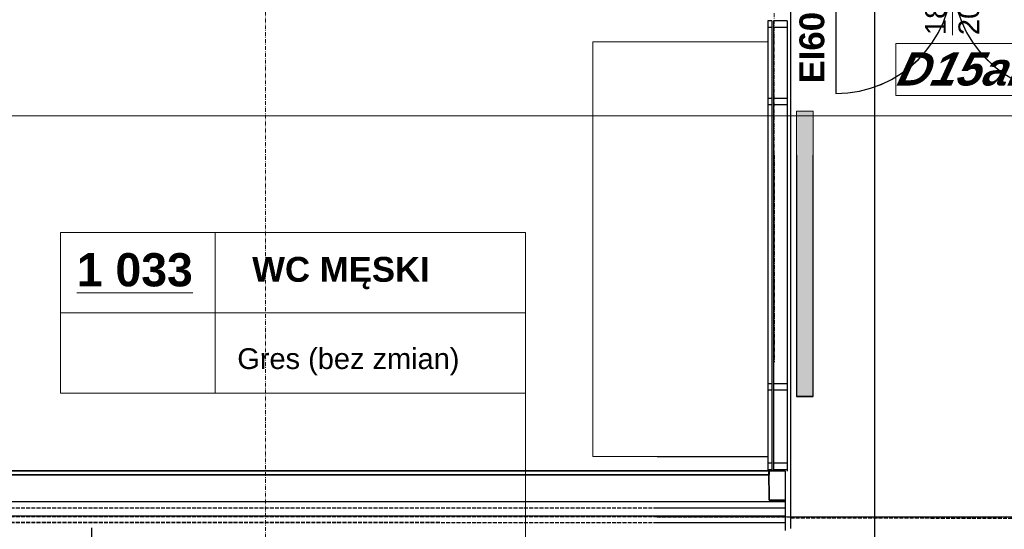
# Model space of a CAD drawing. Header units: millimetres. Extents: x -8642 to 28269, y -6609 to 3701.
# Tile 60 of 256: x 138 to 897, y -4013 to -3620. Entities that reach past the tile are written whole.
import ezdxf
from ezdxf.enums import TextEntityAlignment as Align

# ---------------------------------------------------------------- set-up
doc = ezdxf.new("R2010")
doc.units = ezdxf.units.MM
doc.header["$LTSCALE"] = 1000
doc.header["$MEASUREMENT"] = 0
for name, pattern in [('ArchiTECH.PC 1. Line Type', [0.004, 0.003, -0.001]), ('ArchiTECH.PC 5. Line Type', [0.0053, 0.003, -0.001, 0.0003, -0.001]), ('ArchiTECH.PC Solid Line Type', [0]), ('rzut 1 pietra$0$ArchiTECH.PC 1. Line Type', [0.004, 0.003, -0.001]), ('rzut 1 pietra$0$ArchiTECH.PC 5. Line Type', [0.0053, 0.003, -0.001, 0.0003, -0.001]), ('rzut 1 pietra$0$ArchiTECH.PC Solid Line Type', [0]), ('SUFIT_1 PIETRO$0$ArchiTECH.PC 1. Line Type', [0.004, 0.003, -0.001]), ('SUFIT_1 PIETRO$0$ArchiTECH.PC Solid Line Type', [0])]:
    doc.linetypes.add(name, pattern=pattern)
doc.layers.add('_Etapy_opis', color=7, linetype='Continuous', lineweight=18)
doc.layers.add('IS_ARCH', color=254, linetype='Continuous', lineweight=18)
for name, color, linetype in [('Kalka1', 254, 'Continuous'), ('Kalka2', 254, 'Continuous'), ('Kalka87', 254, 'Continuous'), ('SUFIT_1 PIETRO$0$Kalka 1', 254, 'Continuous'), ('SUFIT_1 PIETRO$0$sciany projektowane', 254, 'Continuous'), ('SUFIT_1 PIETRO$0$TYP SUFITÓW_NOWYCH', 254, 'Continuous')]:
    doc.layers.add(name, color=color, linetype=linetype)
doc.styles.add('rzut 1 pietra$0$ArchiTECHStyle1', font='arial.ttf', dxfattribs={"height": 0.16})
doc.styles.add('rzut 1 pietra$0$ArchiTECHStyle3', font='arialbd.ttf', dxfattribs={"height": 0.192})
doc.styles.add('rzut 1 pietra$0$ArchiTECHStyle4', font='arialbi.ttf', dxfattribs={"oblique": 15, "height": 0.256})

msp = doc.modelspace()

# ---------------------------------------------------------------- hatches: boundary and pattern name
at = {"layer": 'Kalka87', "linetype": 'ArchiTECH.PC Solid Line Type', "true_color": 0x858585}
msp.add_hatch(color=252, dxfattribs=at).paths.add_polyline_path([(750.09, -3690.51), (737.09, -3690.51), (737.09, -3910.51), (750.09, -3910.51)], flags=0)

# ---------------------------------------------------------------- linework, layer by layer
at = {"layer": '_Etapy_opis', "color": 4}
msp.add_lwpolyline([(-776.25, 604.49), (-776.25, -3694.17), (2363.6, -3694.17), (2363.6, -1431.17), (1440, -1431.17), (1440, 604.49), (-776.25, 604.49)], dxfattribs=at)
at = {"layer": '_Etapy_opis', "color": 3}
msp.add_lwpolyline([(3387.76, -3694.17), (-3457.77, -3694.17), (-3457.77, -5859.46), (4191.22, -5859.46), (4191.22, -3961.27), (3489.57, -3961.21), (3387.76, -3694.17)], dxfattribs=at)
at = {"layer": 'IS_ARCH', "linetype": 'rzut 1 pietra$0$ArchiTECH.PC 5. Line Type'}
for p, q in [((720, 773.48), (720, -3884.07)), ((327.47, -3083.76), (327.16, -6167.91))]:
    msp.add_line(p, q, dxfattribs=at)
at = {"layer": 'IS_ARCH', "linetype": 'rzut 1 pietra$0$ArchiTECH.PC Solid Line Type'}
for p, q in [((732.5, -3574.83), (732.5, -4012.19)), ((857.5, -3574.83), (857.5, -3631.83)), ((767.5, -3586.83), (767.5, -3676.83)), ((715, -3620.83), (715, -3625.83)), ((717.99, -3620.83), (715, -3620.83)), ((715, -3622.33), (715, -3967.93)), ((717.99, -3620.83), (717.99, -3625.83)), ((717.99, -3622.33), (717.99, -3962.93)), ((719.47, -3620.83), (719.47, -3625.83)), ((730, -3620.83), (719.47, -3620.83)), ((719.47, -3622.33), (719.47, -3962.93)), ((730, -3620.83), (730, -3625.83)), ((730, -3622.33), (730, -3967.93)), ((717.99, -3625.83), (715, -3625.83)), ((730, -3625.83), (719.47, -3625.83)), ((580.01, -3636.92), (580.01, -3956.92)), ((714.51, -3636.92), (580.01, -3636.92)), ((813.67, -3678.42), (813.67, -3638.42)), ((813.67, -3638.42), (909.22, -3638.42)), ((717.99, -3680.65), (715, -3680.65)), ((715, -3680.65), (715, -3685.65)), ((717.99, -3680.65), (717.99, -3685.65)), ((730, -3680.65), (719.47, -3680.65)), ((719.47, -3680.65), (719.47, -3685.65)), ((730, -3680.65), (730, -3685.65)), ((909.22, -3678.42), (813.67, -3678.42)), ((717.99, -3685.65), (715, -3685.65)), ((730, -3685.65), (719.47, -3685.65)), ((750.09, -3690.42), (737.09, -3690.42)), ((737.09, -3690.42), (737.09, -3910.42)), ((750.09, -3690.42), (737.09, -3690.42)), ((737.09, -3690.42), (737.09, -3910.42)), ((750.09, -3910.42), (750.09, -3690.42)), ((750.09, -3910.42), (750.09, -3690.42)), ((169.28, -3784.09), (528.08, -3784.09)), ((169.28, -3784.09), (169.28, -3908.02)), ((288.51, -3784.09), (288.51, -3908.02)), ((528.08, -3784.09), (528.08, -3908.02)), ((169.28, -3846.06), (528.08, -3846.06)), ((717.99, -3900.59), (715, -3900.59)), ((715, -3900.59), (715, -3905.59)), ((717.99, -3900.59), (717.99, -3905.59)), ((730, -3900.59), (719.47, -3900.59)), ((719.47, -3900.59), (719.47, -3905.59)), ((730, -3900.59), (730, -3905.59)), ((169.28, -3908.02), (528.08, -3908.02)), ((528.08, -3908.02), (528.08, -4109.69)), ((717.99, -3905.59), (715, -3905.59)), ((730, -3905.59), (719.47, -3905.59)), ((737.09, -3910.42), (750.09, -3910.42)), ((737.09, -3910.42), (750.09, -3910.42)), ((714.5, -3956.92), (580.01, -3956.92)), ((717.99, -3961.93), (715, -3961.93)), ((715, -3961.93), (715, -3966.93)), ((717.99, -3961.93), (717.99, -3966.93)), ((730, -3961.93), (719.47, -3961.93)), ((719.47, -3961.93), (719.47, -3966.93)), ((730, -3961.93), (730, -3966.93)), ((715.92, -3967.79), (-749.15, -3967.79)), ((-749.15, -3967.79), (715.92, -3967.93)), ((-746.15, -3970.79), (715.92, -3970.79)), ((-746.15, -3970.79), (715.93, -3970.93)), ((717.99, -3966.93), (715, -3966.93)), ((728.42, -3967.93), (715.91, -3967.93)), ((715.91, -3967.93), (715.94, -3990.42)), ((715.92, -3970.79), (715.92, -3967.79)), ((715.92, -3967.93), (715.93, -3970.93)), ((730, -3966.93), (719.47, -3966.93)), ((728.42, -3967.93), (728.44, -3990.43)), ((-746.13, -3991.29), (728.42, -3991.43)), ((715.94, -3990.42), (728.44, -3990.43)), ((728.43, -3990.43), (728.45, -4013.83)), ((-745.12, -4002.49), (728.42, -4002.63)), ((193.27, -4011.72), (193.27, -4390.46))]:
    msp.add_line(p, q, dxfattribs=at)
at = {"layer": 'IS_ARCH', "linetype": 'rzut 1 pietra$0$ArchiTECH.PC 1. Line Type'}
for p, q in [((732.5, -3599.84), (732.51, -4004.04)), ((-2053.16, -4003.06), (5561.51, -4003.81)), ((-745.13, -3996.29), (728.42, -3996.43)), ((-745.12, -4007.49), (728.42, -4007.63)), ((732.51, -4004.04), (982.51, -4004.38))]:
    msp.add_line(p, q, dxfattribs=at)
at = {"layer": 'IS_ARCH', "linetype": 'rzut 1 pietra$0$ArchiTECH.PC Solid Line Type'}
for centre, start, end in [((767.5, -3586.83), 270, 0), ((947.5, -3586.83), 180, 270)]:
    msp.add_arc(centre, 90, start, end, dxfattribs=at)
at = {"layer": 'Kalka1', "color": 252, "linetype": 'ArchiTECH.PC Solid Line Type', "true_color": 0x858585}
for p, q in [((715, -3724.37), (715, -3968.02)), ((717.99, -3724.37), (717.99, -3963.02)), ((719.47, -3724.37), (719.47, -3963.02)), ((730, -3724.37), (730, -3968.02)), ((732.5, -3724.37), (732.5, -4012.27)), ((715, -3900.67), (715, -3905.67)), ((717.99, -3900.67), (715, -3900.67)), ((717.99, -3900.67), (717.99, -3905.67)), ((719.47, -3900.67), (719.47, -3905.67)), ((730, -3900.67), (719.47, -3900.67)), ((730, -3900.67), (730, -3905.67)), ((717.99, -3905.67), (715, -3905.67)), ((730, -3905.67), (719.47, -3905.67)), ((714.5, -3957), (629.62, -3957)), ((715, -3962.01), (715, -3967.01)), ((717.99, -3962.01), (715, -3962.01)), ((717.99, -3962.01), (717.99, -3967.01)), ((719.47, -3962.01), (719.47, -3967.01)), ((730, -3962.01), (719.47, -3962.01)), ((730, -3962.01), (730, -3967.01)), ((715.92, -3967.87), (629.62, -3967.87)), ((629.62, -3968.01), (715.92, -3968.02)), ((629.62, -3970.87), (715.92, -3970.87)), ((629.62, -3971.01), (715.93, -3971.02)), ((717.99, -3967.01), (715, -3967.01)), ((715.94, -3990.51), (715.91, -3968.01)), ((715.91, -3968.01), (728.42, -3968.01)), ((715.91, -3968.01), (715.94, -3990.51)), ((728.42, -3968.01), (715.91, -3968.01)), ((715.92, -3970.87), (715.92, -3967.87)), ((715.92, -3968.02), (715.93, -3971.02)), ((730, -3967.01), (719.47, -3967.01)), ((728.42, -3968.01), (728.44, -3990.51)), ((728.42, -3968.01), (728.44, -3990.51)), ((629.62, -3991.5), (728.42, -3991.51)), ((728.44, -3990.51), (715.94, -3990.51)), ((715.94, -3990.51), (715.94, -3990.51)), ((715.94, -3990.51), (728.44, -3990.51)), ((728.43, -3990.51), (728.45, -4013.91)), ((629.62, -4002.7), (728.42, -4002.71))]:
    msp.add_line(p, q, dxfattribs=at)
at = {"layer": 'Kalka1', "color": 252, "linetype": 'ArchiTECH.PC 1. Line Type', "true_color": 0x858585}
for p, q in [((732.5, -3724.37), (732.51, -4004.12)), ((629.62, -3996.5), (728.42, -3996.51)), ((629.62, -4003.41), (3070.46, -4003.65)), ((629.62, -4007.7), (728.42, -4007.71)), ((732.51, -4004.12), (982.51, -4004.46))]:
    msp.add_line(p, q, dxfattribs=at)
at = {"layer": 'Kalka2', "color": 252, "linetype": 'ArchiTECH.PC 5. Line Type', "true_color": 0x858585}
msp.add_line((720, -3724.37), (720, -3884.16), dxfattribs=at)
at = {"layer": 'Kalka87', "color": 252, "linetype": 'ArchiTECH.PC Solid Line Type', "true_color": 0x858585}
for p, q in [((737.09, -3724.37), (737.09, -3910.51)), ((750.09, -3910.51), (750.09, -3724.37)), ((737.09, -3910.51), (750.09, -3910.51))]:
    msp.add_line(p, q, dxfattribs=at)
at = {"layer": 'SUFIT_1 PIETRO$0$Kalka 1', "linetype": 'SUFIT_1 PIETRO$0$ArchiTECH.PC Solid Line Type'}
for p, q in [((732.5, -3574.92), (732.5, -4012.27)), ((717.99, -3620.92), (715, -3620.92)), ((715, -3620.92), (715, -3625.92)), ((715, -3622.42), (715, -3968.02)), ((717.99, -3620.92), (717.99, -3625.92)), ((717.99, -3622.42), (717.99, -3963.02)), ((730, -3620.92), (719.47, -3620.92)), ((719.47, -3620.92), (719.47, -3625.92)), ((719.47, -3622.42), (719.47, -3963.02)), ((730, -3620.92), (730, -3625.92)), ((730, -3622.42), (730, -3968.02)), ((717.99, -3625.92), (715, -3625.92)), ((730, -3625.92), (719.47, -3625.92)), ((715, -3680.73), (715, -3685.73)), ((717.99, -3680.73), (715, -3680.73)), ((717.99, -3680.73), (717.99, -3685.73)), ((719.47, -3680.73), (719.47, -3685.73)), ((730, -3680.73), (719.47, -3680.73)), ((730, -3680.73), (730, -3685.73)), ((717.99, -3685.73), (715, -3685.73)), ((730, -3685.73), (719.47, -3685.73)), ((715, -3900.67), (715, -3905.67)), ((717.99, -3900.67), (715, -3900.67)), ((717.99, -3900.67), (717.99, -3905.67)), ((719.47, -3900.67), (719.47, -3905.67)), ((730, -3900.67), (719.47, -3900.67)), ((730, -3900.67), (730, -3905.67)), ((717.99, -3905.67), (715, -3905.67)), ((730, -3905.67), (719.47, -3905.67)), ((715, -3962.01), (715, -3967.01)), ((717.99, -3962.01), (715, -3962.01)), ((717.99, -3962.01), (717.99, -3967.01)), ((719.47, -3962.01), (719.47, -3967.01)), ((730, -3962.01), (719.47, -3962.01)), ((730, -3962.01), (730, -3967.01)), ((715.92, -3967.87), (-749.15, -3967.87)), ((-749.15, -3967.87), (715.92, -3968.02)), ((-746.15, -3970.87), (715.92, -3970.87)), ((-746.15, -3970.87), (715.93, -3971.02)), ((717.99, -3967.01), (715, -3967.01)), ((715.94, -3990.51), (715.91, -3968.01)), ((715.91, -3968.01), (728.42, -3968.01)), ((715.91, -3968.01), (715.94, -3990.51)), ((728.42, -3968.01), (715.91, -3968.01)), ((715.92, -3970.87), (715.92, -3967.87)), ((715.92, -3968.02), (715.93, -3971.02)), ((730, -3967.01), (719.47, -3967.01)), ((728.42, -3968.01), (728.44, -3990.51)), ((728.42, -3968.01), (728.44, -3990.51)), ((-746.13, -3991.37), (728.42, -3991.51)), ((728.44, -3990.51), (715.94, -3990.51)), ((715.94, -3990.51), (715.94, -3990.51)), ((715.94, -3990.51), (728.44, -3990.51)), ((728.43, -3990.51), (728.45, -4013.91)), ((-745.12, -4002.57), (728.42, -4002.71)), ((193.27, -4011.8), (193.27, -4390.54))]:
    msp.add_line(p, q, dxfattribs=at)
at = {"layer": 'SUFIT_1 PIETRO$0$Kalka 1', "linetype": 'SUFIT_1 PIETRO$0$ArchiTECH.PC 1. Line Type'}
for p, q in [((732.5, -3599.92), (732.51, -4004.12)), ((-745.13, -3996.37), (728.42, -3996.51)), ((-745.12, -4007.57), (728.42, -4007.71))]:
    msp.add_line(p, q, dxfattribs=at)
at = {"layer": 'SUFIT_1 PIETRO$0$sciany projektowane', "linetype": 'SUFIT_1 PIETRO$0$ArchiTECH.PC Solid Line Type'}
msp.add_line((767.5, -3586.92), (767.5, -3676.92), dxfattribs=at)
for centre, start, end in [((767.5, -3586.92), 270, 0), ((947.5, -3586.92), 180, 270)]:
    msp.add_arc(centre, 90, start, end, dxfattribs=at)
at = {"layer": 'SUFIT_1 PIETRO$0$TYP SUFITÓW_NOWYCH', "linetype": 'SUFIT_1 PIETRO$0$ArchiTECH.PC Solid Line Type'}
msp.add_line((797.49, -4363.47), (797.49, -3599.92), dxfattribs=at)

# ---------------------------------------------------------------- texts
at = {"layer": 'IS_ARCH'}
for s, height, style, p in [('180', 16, 'rzut 1 pietra$0$ArchiTECHStyle1', (857.13, -3631.83)), ('200', 16, 'rzut 1 pietra$0$ArchiTECHStyle1', (882.87, -3631.83)), ('EI60', 19.2, 'rzut 1 pietra$0$ArchiTECHStyle3', (764.34, -3669.14))]:
    msp.add_text(s, height=height, rotation=90, dxfattribs=dict(at, style=style)).set_placement(p, align=Align.BOTTOM_LEFT)
at = {"layer": 'IS_ARCH', "style": 'rzut 1 pietra$0$ArchiTECHStyle4', "oblique": 15}
msp.add_text('D15al', height=25.6, dxfattribs=at).set_placement((813.67, -3678.42), align=Align.BOTTOM_LEFT)
at = {"layer": 'IS_ARCH'}
for s, height, style, p in [('%%u1 033%%u', 25.6, 'rzut 1 pietra$0$ArchiTECHStyle3', (181.89, -3833.27)), ('WC MĘSKI', 19.2, 'rzut 1 pietra$0$ArchiTECHStyle3', (317.17, -3827.85)), ('Gres (bez zmian)', 16, 'rzut 1 pietra$0$ArchiTECHStyle1', (305.71, -3894.16))]:
    msp.add_text(s, height=height, dxfattribs=dict(at, style=style)).set_placement(p, align=Align.BOTTOM_LEFT)

doc.saveas('drawing.dxf')
